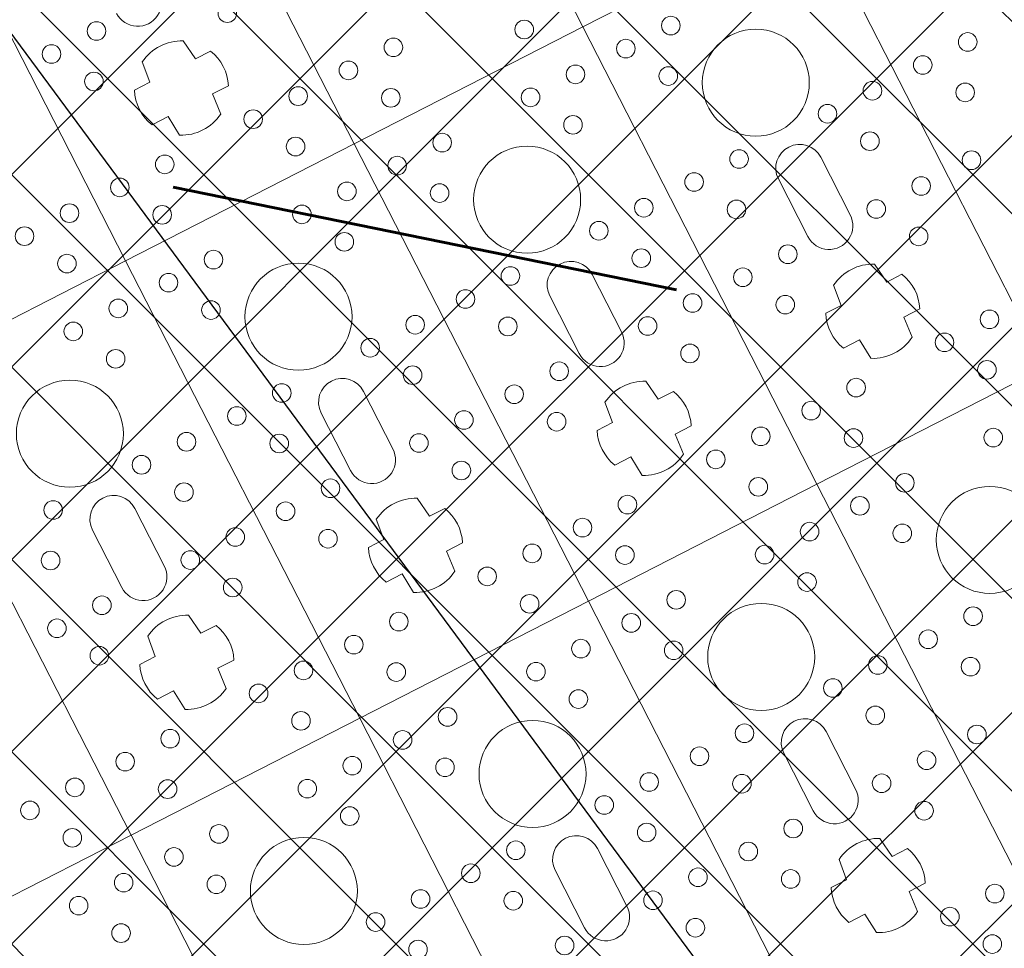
# Model space of a CAD drawing. Header units: metres. Extents: x 7472034 to 8439876, y 5890181 to 5961460.
# Tile 128 of 202: x 8439522.67 to 8439524.97, y 5890371.62 to 5890373.79. Entities that reach past the tile are written whole.
import ezdxf
from ezdxf import colors
from ezdxf.entities.mleader import LeaderData, LeaderLine
from ezdxf.math import Vec2, Vec3

# ---------------------------------------------------------------- set-up
doc = ezdxf.new("R2010")
doc.units = ezdxf.units.M
doc.header["$MEASUREMENT"] = 0
doc.linetypes.add('$0$L218_500', pattern=[1, 0.5, -0.5])
doc.linetypes.add('ACAD_ISO03W100', pattern=[30, 12, -18])
doc.layers.get('0').update_dxf_attribs({"linetype": 'CONTINUOUS', "lineweight": 5})
doc.layers.get('Defpoints').update_dxf_attribs({"linetype": 'CONTINUOUS'})
for name, color, linetype, lineweight in [('### Krawężnik', 6, 'CONTINUOUS', 35), ('__GRANICA', 5, 'ACAD_ISO03W100', 80), ('_IS_kd_krata', 114, 'CONTINUOUS', 30), ('KOLOR-OBIEKT', 21, 'CONTINUOUS', 13), ('ZAG-obrys 018 wymiary', 7, 'CONTINUOUS', 18), ('ZAG-OPIS_020', 7, 'CONTINUOUS', 25)]:
    doc.layers.add(name, color=color, linetype=linetype, lineweight=lineweight)
doc.layers.add('100_rzut_wym_wew', color=7, linetype='CONTINUOUS')
doc.layers.add('_IS.BLOK.KD.doziemne', color=7, linetype='CONTINUOUS')
doc.styles.add('DIM', font='simplex.shx', dxfattribs={"width": 0.8})
doc.styles.add('RS', font='Romans.shx', dxfattribs={"width": 0.7})
doc.dimstyles.new('DIM-WEW_500', dxfattribs={"dimscale": 5, "dimtxt": 18, "dimasz": 10, "dimexe": 4, "dimexo": 8, "dimgap": 5, "dimtad": 1, "dimlfac": 0.01, "dimzin": 9, "dimdsep": 46, "dimtxsty": 'DIM', "dimblk": 'ARCHTICK', "dimcen": 5, "dimclrt": 112, "dimadec": 4, "dimazin": 2, "dimtfac": 4, "dimtmove": 0, "dimatfit": 3, "dimldrblk": 'ARCHTICK', "dimfxl": 0, "dimtolj": 1, "dimlwd": 13, "dimarcsym": 0})
pattern_1 = [(45, (967499.2092647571, -71042.97165620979), (-0.2245064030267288, 0.2245064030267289), []), (135, (967499.2092647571, -71042.97165620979), (-0.2245064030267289, -0.2245064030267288), [])]

# ---------------------------------------------------------------- blocks, each defined once
blk = doc.blocks.new('_Oblique')
at = {"color": 0, "linetype": 'ByBlock', "lineweight": -2}
blk.add_line((-0.5, -0.5), (0.5, 0.5), dxfattribs=at)
blk = doc.blocks.new('*D57')
at = {"layer": 'Defpoints', "color": 0, "linetype": 'Continuous'}
for p in [(8439539.50265294, 5890379.021735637, 7.079631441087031e-07), (8439518.672365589, 5890368.360632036), (8439519.01227277, 5890367.69650152)]:
    blk.add_point(p, dxfattribs=at)
at = {"layer": 'ZAG-obrys 018 wymiary', "color": 0, "linetype": 'Continuous', "lineweight": 13}
blk.add_line((8439539.84256012, 5890378.357605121), (8439519.01227277, 5890367.69650152), dxfattribs=at)
at = {"layer": 'ZAG-obrys 018 wymiary', "color": 0, "linetype": 'Continuous', "lineweight": -2}
for p, q in [((8439539.84256012, 5890378.357605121), (8439540.024801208, 5890378.001531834)), ((8439519.01227277, 5890367.69650152), (8439519.194513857, 5890367.340428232))]:
    blk.add_line(p, q, dxfattribs=at)
at = {"layer": 'ZAG-obrys 018 wymiary', "color": 0, "linetype": 'Continuous', "lineweight": 13, "xscale": 0.3, "yscale": 0.3, "zscale": 0.3}
for p, rotation in [((8439539.84256012, 5890378.357605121), 27.10372084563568), ((8439519.01227277, 5890367.69650152), 207.1037208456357)]:
    blk.add_blockref('_Oblique', p, dxfattribs=dict(at, rotation=rotation))
at = {"layer": 'ZAG-obrys 018 wymiary', "color": 112, "linetype": 'Continuous', "lineweight": 25, "insert": (8439529.154054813, 5890373.561163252), "char_height": 0.8, "attachment_point": 5, "rotation": 27.103720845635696, "style": 'RS'}
blk.add_mtext('\\A1;23.4', dxfattribs=at)
blk = doc.blocks.new('_ArchTick')
at = {"layer": '100_rzut_wym_wew', "color": 0, "linetype": 'Continuous', "const_width": 0.15}
blk.add_lwpolyline([(-0.5, -0.5), (0.5, 0.5)], dxfattribs=at)
blk = doc.blocks.new('A$C57F34CC8')
at = {"layer": '__GRANICA', "color": 246, "lineweight": 60, "ltscale": 0.1}
blk.add_lwpolyline([(104.5474768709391, 61.49084398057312), (124.7534257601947, 8.664832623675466), (116.2782638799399, -2.598389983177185e-07), (87.50180485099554, 5.853071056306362), (75.53745610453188, 9.185393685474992), (65.1202681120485, 10.79332474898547), (52.65768154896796, 12.23814885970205), (35.11359243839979, 14.25579591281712), (31.17050394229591, 14.72508112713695), (-8.847564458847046e-07, 23.87893649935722)], dxfattribs=at)
blk = doc.blocks.new('A$C1D2679FE')
at = {"layer": 'KOLOR-OBIEKT', "lineweight": 9, "ltscale": 200}
h = blk.add_hatch(dxfattribs=at)
h.set_pattern_fill('ANSI37', color=253, scale=0.1, angle=16)
h.set_pattern_definition([(61, (-7471780.020262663, -5961378.212846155), (-0.2776917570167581, 0.153927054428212), []), (151, (-7471780.020262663, -5961378.212846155), (-0.153927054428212, -0.2776917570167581), [])])
edge = h.paths.add_edge_path()
edge.add_line((196.975401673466, 33.54016214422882), (192.3495923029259, 34.13512154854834))
edge.add_line((192.3495923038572, 34.13512154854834), (187.7176397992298, 34.7308710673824))
edge.add_line((187.7176398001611, 34.7308710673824), (178.5077782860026, 36.15998750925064))
edge.add_line((178.5077782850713, 36.15998750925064), (176.6601969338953, 36.5026140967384))
edge.add_arc((181.3685569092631, 38.18527459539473), 5.000000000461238, 199.6657310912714, 261.1796204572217)
edge.add_line((180.6018702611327, 33.24440507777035), (187.358021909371, 32.19603671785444))
edge.add_line((187.3580219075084, 32.19603671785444), (192.0230219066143, 31.59603671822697))
edge.add_line((192.0230219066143, 31.59603671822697), (196.6880219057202, 30.9960367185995))
edge.add_line((196.6880219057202, 30.9960367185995), (201.9780219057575, 30.48103671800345))
edge.add_line((201.9780219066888, 30.48103671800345), (207.2680219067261, 29.96603671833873))
edge.add_line((207.2680219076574, 29.96603671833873), (216.468021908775, 29.35603671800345))
edge.add_line((216.4680219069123, 29.35603671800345), (221.8830219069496, 29.11103671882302))
edge.add_line((221.8830219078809, 29.11103671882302), (227.2980219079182, 28.86603671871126))
edge.add_line((227.2980219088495, 28.86603671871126), (233.718021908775, 28.60103671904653))
edge.add_line((233.7180219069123, 28.60103671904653), (240.1380219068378, 28.33603671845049))
edge.add_line((240.1380219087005, 28.33603671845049), (245.3280219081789, 28.076036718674))
edge.add_line((245.3280219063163, 28.076036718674), (246.1380219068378, 28.00603671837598))
edge.add_line((246.1380219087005, 28.00603671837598), (248.4280219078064, 27.98603671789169))
edge.add_line((248.4280219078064, 27.98603671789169), (251.4080219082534, 28.33603671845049))
edge.add_line((251.4080219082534, 28.33603671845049), (255.3380219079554, 29.13603671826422))
edge.add_line((255.3380219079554, 29.13603671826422), (258.1480219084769, 30.35603671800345))
edge.add_line((258.1480219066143, 30.35603671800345), (260.6280219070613, 32.076036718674))
edge.add_line((260.6280219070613, 32.076036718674), (262.7080219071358, 34.29603671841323))
edge.add_line((262.7080219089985, 34.29603671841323), (264.3880219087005, 36.826036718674))
edge.add_line((264.3880219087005, 36.826036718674), (265.608021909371, 39.59603671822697))
edge.add_line((265.6080219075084, 39.59603671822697), (266.4080219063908, 42.53603671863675))
edge.add_line((266.4080219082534, 42.53603671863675), (266.6380219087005, 45.60603671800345))
edge.add_line((266.6380219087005, 45.60603671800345), (266.3380219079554, 48.59603671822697))
edge.add_line((266.3380219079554, 48.59603671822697), (265.628021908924, 51.53603671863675))
edge.add_line((265.6280219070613, 51.53603671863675), (264.5280219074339, 54.28603671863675))
edge.add_line((264.5280219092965, 54.28603671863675), (263.3880219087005, 57.11603671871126))
edge.add_line((263.3880219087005, 57.11603671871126), (262.5430219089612, 59.47103671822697))
edge.add_line((262.5430219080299, 59.47103671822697), (261.6980219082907, 61.826036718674))
edge.add_line((261.6980219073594, 61.826036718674), (260.5980219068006, 65.15103671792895))
edge.add_line((260.5980219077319, 65.15103671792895), (259.4980219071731, 68.47603671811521))
edge.add_line((259.4980219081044, 68.47603671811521), (257.3916487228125, 67.77919145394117))
edge.add_line((257.3916487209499, 67.77919145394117), (258.1675714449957, 64.34697791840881))
edge.add_line((258.167571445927, 64.34697791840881), (259.2776264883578, 60.99158426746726))
edge.add_line((259.2776264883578, 60.99158426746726), (260.1334384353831, 58.60645156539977))
edge.add_line((260.1334384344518, 58.60645156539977), (260.9950570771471, 56.20513570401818))
edge.add_line((260.9950570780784, 56.20513570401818), (262.1522789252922, 53.33238322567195))
edge.add_line((262.1522789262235, 53.33238322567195), (263.1827648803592, 50.75616833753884))
edge.add_line((263.1827648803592, 50.75616833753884), (263.8083402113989, 48.16575780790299))
edge.add_line((263.8083402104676, 48.16575780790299), (264.0684198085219, 45.57363114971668))
edge.add_line((264.0684198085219, 45.57363114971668), (263.8734869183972, 42.97170083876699))
edge.add_line((263.8734869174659, 42.97170083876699), (263.1880731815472, 40.45280535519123))
edge.add_line((263.1880731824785, 40.45280535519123), (262.1337886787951, 38.05906103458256))
edge.add_line((262.1337886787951, 38.05906103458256), (260.6936748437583, 35.89031817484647))
edge.add_line((260.6936748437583, 35.89031817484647), (258.9457271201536, 34.02472012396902))
edge.add_line((258.9457271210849, 34.02472012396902), (256.8967191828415, 32.60363397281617))
edge.add_line((256.8967191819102, 32.60363397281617), (254.5645412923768, 31.59108698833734))
edge.add_line((254.5645412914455, 31.59108698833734), (251.0026761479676, 30.86602538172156))
edge.add_line((251.0026761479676, 30.86602538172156), (248.2893446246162, 30.54734550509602))
edge.add_line((248.2893446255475, 30.54734550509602), (246.2595893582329, 30.56507262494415))
edge.add_line((246.2595893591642, 30.56507262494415), (245.5023283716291, 30.63051493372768))
edge.add_line((245.5023283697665, 30.63051493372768), (240.2548571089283, 30.89339403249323))
edge.add_line((240.2548571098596, 30.89339403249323), (233.8236017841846, 31.1588586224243))
edge.add_line((233.8236017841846, 31.1588586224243), (227.4086662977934, 31.42364957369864))
edge.add_line((227.4086662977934, 31.42364957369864), (221.9987299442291, 31.66842047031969))
edge.add_line((221.9987299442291, 31.66842047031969), (217.4544723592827, 31.90290945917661))
edge.add_line((217.4544723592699, 31.90290945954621), (217.0910134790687, 31.92589690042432))
edge.add_line((217.0910134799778, 31.92589689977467), (214.8768218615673, 32.06593639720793))
edge.add_line((214.876821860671, 32.06593639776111), (207.0033997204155, 32.56390146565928))
edge.add_line((207.0033997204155, 32.56390146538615), (202.2260741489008, 33.02899081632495))
edge.add_line((202.2260741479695, 33.02899081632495), (196.975401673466, 33.54016214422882))
blk = doc.blocks.new('*U25')
at = {"lineweight": 5}
for p, q in [((2400, 7799.400023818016), (2400, 7199.399999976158)), ((3600.000047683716, 7799.400023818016), (2400, 7799.400023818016)), ((2400, 7799.399999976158), (3600.000047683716, 7799.399999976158)), ((2400.000047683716, 7199.399999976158), (2400.000047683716, 7799.400023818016)), ((3600, 7799.400023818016), (3600, 7199.399999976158)), ((3600.000047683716, 7199.399999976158), (3600.000047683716, 7799.400023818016)), ((3254.200035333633, 7599.411807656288), (3254.200035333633, 7559.277798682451)), ((3345.251703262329, 7557.341433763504), (3345.251703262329, 7599.661098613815)), ((3075.600023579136, 7554.900012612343), (2924.400023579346, 7554.900011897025)), ((3254.200035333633, 7559.277798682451), (3203.997000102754, 7553.097492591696)), ((3395.871898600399, 7553.33129808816), (3345.251703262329, 7557.341433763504)), ((2924.400023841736, 7443.900011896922), (3075.600023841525, 7443.900011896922)), ((3203.997000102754, 7445.702531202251), (3254.200035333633, 7439.522225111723)), ((3254.200035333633, 7439.522225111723), (3254.200035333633, 7399.388216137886)), ((3345.251703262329, 7441.45859003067), (3395.871898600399, 7445.468725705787)), ((3345.251703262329, 7399.138925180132), (3345.251703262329, 7441.45859003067)), ((2400.000047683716, 7199.400023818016), (1200, 7199.400023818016)), ((1200, 7199.399999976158), (2400.000047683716, 7199.399999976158)), ((2400, 7199.400023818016), (2400, 6599.399999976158)), ((3600.000047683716, 7199.400023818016), (2400, 7199.400023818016)), ((2400, 7199.399999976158), (3600.000047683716, 7199.399999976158)), ((2400.000047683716, 6599.399999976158), (2400.000047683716, 7199.400023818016)), ((3600, 7199.400023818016), (3600, 6599.399999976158)), ((4800.000047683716, 7199.400023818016), (3600, 7199.400023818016)), ((3600, 7199.399999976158), (4800.000047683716, 7199.399999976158)), ((3600.000047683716, 6599.399999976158), (3600.000047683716, 7199.400023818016)), ((3254.200035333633, 6999.411807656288), (3254.200035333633, 6959.277798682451)), ((3345.251703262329, 6957.341433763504), (3345.251703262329, 6999.661098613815)), ((4454.200035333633, 6999.411807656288), (4454.200035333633, 6959.277798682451)), ((4545.251703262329, 6957.341433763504), (4545.251703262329, 6999.661098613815)), ((3075.600023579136, 6954.900012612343), (2924.400023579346, 6954.900011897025)), ((3254.200035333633, 6959.277798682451), (3203.997000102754, 6953.097492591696)), ((3395.871898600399, 6953.33129808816), (3345.251703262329, 6957.341433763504)), ((4275.600023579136, 6954.900012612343), (4124.400023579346, 6954.900011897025)), ((4454.200035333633, 6959.277798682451), (4403.997000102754, 6953.097492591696)), ((4595.871898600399, 6953.33129808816), (4545.251703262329, 6957.341433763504)), ((2924.400023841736, 6843.900011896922), (3075.600023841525, 6843.900011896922)), ((3203.997000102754, 6845.702531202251), (3254.200035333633, 6839.522225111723)), ((3254.200035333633, 6839.522225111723), (3254.200035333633, 6799.388216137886)), ((3345.251703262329, 6841.45859003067), (3395.871898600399, 6845.468725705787)), ((3345.251703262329, 6799.138925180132), (3345.251703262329, 6841.45859003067)), ((4124.400023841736, 6843.900011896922), (4275.600023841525, 6843.900011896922)), ((4403.997000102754, 6845.702531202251), (4454.200035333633, 6839.522225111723)), ((4454.200035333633, 6839.522225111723), (4454.200035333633, 6799.388216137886)), ((4545.251703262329, 6841.45859003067), (4595.871898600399, 6845.468725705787)), ((4545.251703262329, 6799.138925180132), (4545.251703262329, 6841.45859003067)), ((2400.000047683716, 6599.400023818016), (1200, 6599.400023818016)), ((1200, 6599.399999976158), (2400.000047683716, 6599.399999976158)), ((2400, 6599.400023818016), (2400, 5999.399999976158)), ((3600.000047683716, 6599.400023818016), (2400, 6599.400023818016)), ((2400, 6599.399999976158), (3600.000047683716, 6599.399999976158)), ((2400.000047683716, 5999.399999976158), (2400.000047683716, 6599.400023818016)), ((3600, 6599.400023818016), (3600, 5999.399999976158)), ((4800.000047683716, 6599.400023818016), (3600, 6599.400023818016)), ((3600, 6599.399999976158), (4800.000047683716, 6599.399999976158)), ((3600.000047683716, 5999.399999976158), (3600.000047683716, 6599.400023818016)), ((2054.200035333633, 6399.411807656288), (2054.200035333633, 6359.277798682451)), ((2145.251703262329, 6357.341433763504), (2145.251703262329, 6399.661098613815)), ((3254.200035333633, 6399.411807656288), (3254.200035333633, 6359.277798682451)), ((3345.251703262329, 6357.341433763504), (3345.251703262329, 6399.661098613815)), ((2054.200035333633, 6359.277798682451), (2003.997000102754, 6353.097492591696)), ((2195.871898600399, 6353.33129808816), (2145.251703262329, 6357.341433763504)), ((3075.600023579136, 6354.900012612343), (2924.400023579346, 6354.900011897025)), ((3254.200035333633, 6359.277798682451), (3203.997000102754, 6353.097492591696)), ((3395.871898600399, 6353.33129808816), (3345.251703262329, 6357.341433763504)), ((4275.600023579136, 6354.900012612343), (4124.400023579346, 6354.900011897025)), ((2003.997000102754, 6245.702531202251), (2054.200035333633, 6239.522225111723)), ((2054.200035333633, 6239.522225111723), (2054.200035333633, 6199.388216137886)), ((2145.251703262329, 6241.45859003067), (2195.871898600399, 6245.468725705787)), ((2145.251703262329, 6199.138925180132), (2145.251703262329, 6241.45859003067)), ((2924.400023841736, 6243.900011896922), (3075.600023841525, 6243.900011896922)), ((3203.997000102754, 6245.702531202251), (3254.200035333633, 6239.522225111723)), ((3254.200035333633, 6239.522225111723), (3254.200035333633, 6199.388216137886)), ((3345.251703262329, 6241.45859003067), (3395.871898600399, 6245.468725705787)), ((3345.251703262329, 6199.138925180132), (3345.251703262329, 6241.45859003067)), ((4124.400023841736, 6243.900011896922), (4275.600023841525, 6243.900011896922)), ((2400.000047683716, 5999.400023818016), (1200, 5999.400023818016)), ((1200, 5999.399999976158), (2400.000047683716, 5999.399999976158)), ((2400, 5999.400023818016), (2400, 5399.399999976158)), ((3600.000047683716, 5999.400023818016), (2400, 5999.400023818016)), ((2400, 5999.399999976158), (3600.000047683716, 5999.399999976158)), ((2400.000047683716, 5399.399999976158), (2400.000047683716, 5999.400023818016)), ((3600, 5999.400023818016), (3600, 5399.399999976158)), ((4800.000047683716, 5999.400023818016), (3600, 5999.400023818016)), ((3600, 5999.399999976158), (4800.000047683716, 5999.399999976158)), ((3600.000047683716, 5399.399999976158), (3600.000047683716, 5999.400023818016)), ((3254.200035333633, 5799.411807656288), (3254.200035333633, 5759.277798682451)), ((3345.251703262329, 5757.341433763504), (3345.251703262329, 5799.661098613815)), ((3075.600023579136, 5754.900012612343), (2924.400023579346, 5754.900011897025)), ((3254.200035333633, 5759.277798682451), (3203.997000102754, 5753.097492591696)), ((3395.871898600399, 5753.33129808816), (3345.251703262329, 5757.341433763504)), ((2924.400023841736, 5643.900011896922), (3075.600023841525, 5643.900011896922)), ((3203.997000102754, 5645.702531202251), (3254.200035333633, 5639.522225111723)), ((3254.200035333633, 5639.522225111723), (3254.200035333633, 5599.388216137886)), ((3345.251703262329, 5641.45859003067), (3395.871898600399, 5645.468725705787)), ((3345.251703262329, 5599.138925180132), (3345.251703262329, 5641.45859003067)), ((3600.000047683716, 5399.400023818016), (2400, 5399.400023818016)), ((2400, 5399.399999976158), (3600.000047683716, 5399.399999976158)), ((3600, 5399.400023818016), (3600, 4799.399999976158)), ((4800.000047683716, 5399.400023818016), (3600, 5399.400023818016)), ((3600, 5399.399999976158), (4800.000047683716, 5399.399999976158)), ((3600.000047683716, 4799.399999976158), (3600.000047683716, 5399.400023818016))]:
    blk.add_line(p, q, dxfattribs=at)
for centre, radius in [((2840.936357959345, 7983.400011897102), 21.73927789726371), ((2943.127355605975, 7924.400011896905), 21.7392778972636), ((2840.936357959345, 7865.400011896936), 21.73927789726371), ((3090.936357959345, 7865.400011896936), 21.73927789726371), ((2840.936357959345, 7733.400011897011), 21.7392778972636), ((3090.936357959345, 7733.400011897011), 21.73927789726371), ((3440.936357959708, 7733.400011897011), 21.7392778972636), ((2943.127355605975, 7674.400011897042), 21.7392778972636), ((3193.127355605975, 7674.400011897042), 21.7392778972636), ((3543.127355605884, 7674.400011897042), 21.7392778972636), ((2840.936357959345, 7615.400011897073), 21.73927789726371), ((3090.936357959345, 7615.400011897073), 21.7392778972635), ((3440.936357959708, 7615.400011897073), 21.7392778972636), ((3690.936357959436, 7615.400011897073), 21.73927789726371), ((2700.000023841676, 7499.400011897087), 125), ((3900.000023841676, 7499.400011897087), 125), ((2490.936357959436, 7383.400011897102), 21.73927789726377), ((2840.936357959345, 7383.400011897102), 21.73927789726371), ((3090.936357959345, 7383.400011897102), 21.73927789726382), ((3440.936357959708, 7383.400011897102), 21.7392778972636), ((3690.936357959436, 7383.400011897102), 21.73927789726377), ((4040.936357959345, 7383.400011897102), 21.73927789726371), ((2593.127355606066, 7324.400011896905), 21.73927789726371), ((2943.127355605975, 7324.400011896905), 21.7392778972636), ((3193.127355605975, 7324.400011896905), 21.7392778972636), ((3543.127355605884, 7324.400011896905), 21.7392778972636), ((3793.127355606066, 7324.400011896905), 21.73927789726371), ((4143.127355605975, 7324.400011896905), 21.7392778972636), ((2490.936357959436, 7265.400011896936), 21.73927789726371), ((2840.936357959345, 7265.400011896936), 21.73927789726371), ((3090.936357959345, 7265.400011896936), 21.73927789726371), ((3440.936357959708, 7265.400011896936), 21.7392778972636), ((3690.936357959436, 7265.400011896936), 21.73927789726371), ((4040.936357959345, 7265.400011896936), 21.73927789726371), ((4290.936357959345, 7265.400011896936), 21.73927789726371), ((2490.936357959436, 7133.400011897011), 21.7392778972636), ((2840.936357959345, 7133.400011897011), 21.7392778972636), ((3090.936357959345, 7133.400011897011), 21.73927789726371), ((3440.936357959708, 7133.400011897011), 21.7392778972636), ((3690.936357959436, 7133.400011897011), 21.7392778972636), ((4040.936357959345, 7133.400011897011), 21.7392778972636), ((4290.936357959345, 7133.400011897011), 21.73927789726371), ((4640.936357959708, 7133.400011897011), 21.7392778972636), ((2343.127355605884, 7074.400011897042), 21.7392778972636), ((2593.127355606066, 7074.400011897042), 21.73927789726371), ((2943.127355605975, 7074.400011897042), 21.7392778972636), ((3193.127355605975, 7074.400011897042), 21.7392778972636), ((3543.127355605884, 7074.400011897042), 21.7392778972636), ((3793.127355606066, 7074.400011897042), 21.73927789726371), ((4143.127355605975, 7074.400011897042), 21.7392778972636), ((4393.127355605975, 7074.400011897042), 21.7392778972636), ((4743.127355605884, 7074.400011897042), 21.7392778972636), ((2490.936357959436, 7015.400011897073), 21.73927789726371), ((2700.000023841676, 6899.400011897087), 125), ((2840.936357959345, 7015.400011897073), 21.73927789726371), ((3090.936357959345, 7015.400011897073), 21.7392778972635), ((3440.936357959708, 7015.400011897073), 21.7392778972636), ((3690.936357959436, 7015.400011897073), 21.73927789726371), ((3900.000023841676, 6899.400011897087), 125), ((4040.936357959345, 7015.400011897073), 21.73927789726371), ((4290.936357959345, 7015.400011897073), 21.7392778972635), ((4640.936357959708, 7015.400011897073), 21.7392778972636), ((2240.936357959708, 6783.400011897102), 21.7392778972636), ((2490.936357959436, 6783.400011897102), 21.73927789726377), ((2840.936357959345, 6783.400011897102), 21.73927789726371), ((3090.936357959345, 6783.400011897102), 21.73927789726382), ((3440.936357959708, 6783.400011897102), 21.7392778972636), ((3690.936357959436, 6783.400011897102), 21.73927789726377), ((4040.936357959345, 6783.400011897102), 21.73927789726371), ((4290.936357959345, 6783.400011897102), 21.73927789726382), ((2343.127355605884, 6724.400011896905), 21.7392778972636), ((2593.127355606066, 6724.400011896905), 21.73927789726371), ((2943.127355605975, 6724.400011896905), 21.7392778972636), ((3193.127355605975, 6724.400011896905), 21.7392778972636), ((3543.127355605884, 6724.400011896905), 21.7392778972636), ((3793.127355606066, 6724.400011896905), 21.73927789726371), ((4143.127355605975, 6724.400011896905), 21.7392778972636), ((4393.127355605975, 6724.400011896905), 21.7392778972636), ((2240.936357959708, 6665.400011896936), 21.7392778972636), ((2490.936357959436, 6665.400011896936), 21.73927789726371), ((2840.936357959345, 6665.400011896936), 21.73927789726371), ((3090.936357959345, 6665.400011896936), 21.73927789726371), ((3440.936357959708, 6665.400011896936), 21.7392778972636), ((3690.936357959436, 6665.400011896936), 21.73927789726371), ((4040.936357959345, 6665.400011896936), 21.73927789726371), ((4290.936357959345, 6665.400011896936), 21.73927789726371), ((2240.936357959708, 6533.400011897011), 21.7392778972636), ((2490.936357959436, 6533.400011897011), 21.7392778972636), ((2840.936357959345, 6533.400011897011), 21.7392778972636), ((3090.936357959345, 6533.400011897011), 21.73927789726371), ((3440.936357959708, 6533.400011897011), 21.7392778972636), ((3690.936357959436, 6533.400011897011), 21.7392778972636), ((4040.936357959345, 6533.400011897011), 21.7392778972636), ((4290.936357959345, 6533.400011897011), 21.73927789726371), ((1993.127355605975, 6474.400011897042), 21.7392778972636), ((2343.127355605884, 6474.400011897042), 21.7392778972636), ((2593.127355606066, 6474.400011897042), 21.73927789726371), ((2943.127355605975, 6474.400011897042), 21.7392778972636), ((3193.127355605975, 6474.400011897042), 21.7392778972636), ((3543.127355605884, 6474.400011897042), 21.7392778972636), ((3793.127355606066, 6474.400011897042), 21.73927789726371), ((4143.127355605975, 6474.400011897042), 21.7392778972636), ((4393.127355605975, 6474.400011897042), 21.7392778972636), ((2240.936357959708, 6415.400011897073), 21.7392778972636), ((2490.936357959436, 6415.400011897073), 21.73927789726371), ((2700.000023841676, 6299.400011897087), 125), ((2840.936357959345, 6415.400011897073), 21.73927789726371), ((3090.936357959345, 6415.400011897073), 21.7392778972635), ((3440.936357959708, 6415.400011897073), 21.7392778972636), ((3690.936357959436, 6415.400011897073), 21.73927789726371), ((3900.000023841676, 6299.400011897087), 125), ((4040.936357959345, 6415.400011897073), 21.73927789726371), ((4290.936357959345, 6415.400011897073), 21.7392778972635), ((1890.936357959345, 6183.400011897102), 21.73927789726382), ((2240.936357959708, 6183.400011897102), 21.7392778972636), ((2490.936357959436, 6183.400011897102), 21.73927789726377), ((2840.936357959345, 6183.400011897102), 21.73927789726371), ((3090.936357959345, 6183.400011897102), 21.73927789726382), ((3440.936357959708, 6183.400011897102), 21.7392778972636), ((3690.936357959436, 6183.400011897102), 21.73927789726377), ((4040.936357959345, 6183.400011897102), 21.73927789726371), ((4290.936357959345, 6183.400011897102), 21.73927789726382), ((1993.127355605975, 6124.400011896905), 21.7392778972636), ((2343.127355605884, 6124.400011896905), 21.7392778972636), ((2593.127355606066, 6124.400011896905), 21.73927789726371), ((2943.127355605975, 6124.400011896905), 21.7392778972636), ((3193.127355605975, 6124.400011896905), 21.7392778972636), ((3543.127355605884, 6124.400011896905), 21.7392778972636), ((3793.127355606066, 6124.400011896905), 21.73927789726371), ((4143.127355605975, 6124.400011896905), 21.7392778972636), ((1890.936357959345, 6065.400011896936), 21.73927789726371), ((2240.936357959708, 6065.400011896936), 21.7392778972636), ((2490.936357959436, 6065.400011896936), 21.73927789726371), ((2840.936357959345, 6065.400011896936), 21.73927789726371), ((3090.936357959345, 6065.400011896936), 21.73927789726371), ((3440.936357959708, 6065.400011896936), 21.7392778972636), ((3690.936357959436, 6065.400011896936), 21.73927789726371), ((4040.936357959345, 6065.400011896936), 21.73927789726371), ((2240.936357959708, 5933.400011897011), 21.7392778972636), ((2490.936357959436, 5933.400011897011), 21.7392778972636), ((2840.936357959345, 5933.400011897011), 21.7392778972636), ((3090.936357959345, 5933.400011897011), 21.73927789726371), ((3440.936357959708, 5933.400011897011), 21.7392778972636), ((3690.936357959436, 5933.400011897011), 21.7392778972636), ((4040.936357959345, 5933.400011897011), 21.7392778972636), ((2343.127355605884, 5874.400011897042), 21.7392778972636), ((2593.127355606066, 5874.400011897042), 21.73927789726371), ((2943.127355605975, 5874.400011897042), 21.7392778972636), ((3193.127355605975, 5874.400011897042), 21.7392778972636), ((3543.127355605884, 5874.400011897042), 21.7392778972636), ((3793.127355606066, 5874.400011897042), 21.73927789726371), ((4143.127355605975, 5874.400011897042), 21.7392778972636), ((2240.936357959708, 5815.400011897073), 21.7392778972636), ((2490.936357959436, 5815.400011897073), 21.73927789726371), ((2700.000023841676, 5699.400011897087), 125), ((2840.936357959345, 5815.400011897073), 21.73927789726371), ((3090.936357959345, 5815.400011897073), 21.7392778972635), ((3440.936357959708, 5815.400011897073), 21.7392778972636), ((3690.936357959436, 5815.400011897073), 21.73927789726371), ((3900.000023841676, 5699.400011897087), 125), ((4040.936357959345, 5815.400011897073), 21.73927789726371), ((2840.936357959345, 5583.400011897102), 21.73927789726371), ((3090.936357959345, 5583.400011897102), 21.73927789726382), ((3440.936357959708, 5583.400011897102), 21.7392778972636), ((3690.936357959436, 5583.400011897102), 21.73927789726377), ((2943.127355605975, 5524.400011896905), 21.7392778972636), ((3193.127355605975, 5524.400011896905), 21.7392778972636), ((3543.127355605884, 5524.400011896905), 21.7392778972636), ((3793.127355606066, 5524.400011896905), 21.73927789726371), ((3090.936357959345, 5465.400011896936), 21.73927789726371), ((3440.936357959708, 5465.400011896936), 21.7392778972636), ((3690.936357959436, 5465.400011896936), 21.73927789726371), ((3440.936357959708, 5333.400011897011), 21.7392778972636), ((3690.936357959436, 5333.400011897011), 21.7392778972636), ((3543.127355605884, 5274.400011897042), 21.7392778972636), ((3793.127355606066, 5274.400011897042), 21.73927789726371), ((3440.936357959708, 5215.400011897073), 21.7392778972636), ((3690.936357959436, 5215.400011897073), 21.73927789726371)]:
    blk.add_circle(centre, radius, dxfattribs=at)
for centre, radius, start, end in [((3300.000023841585, 7499.400011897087), 110, 65.70851514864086, 114.6052205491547), ((2924.400023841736, 7499.400011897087), 55.50000000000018, 90.00000026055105, 270), ((3075.600023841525, 7499.400011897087), 55.50000000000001, 270, 90.00000026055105), ((3300.000023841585, 7499.400011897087), 109.9999999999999, 150.7803558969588, 209.2196441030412), ((3300.000023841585, 7499.400011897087), 110.0000000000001, 330.640722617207, 29.35927738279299), ((3300.000023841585, 7499.400011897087), 110, 245.3947794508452, 294.2914848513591), ((3300.000023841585, 6899.400011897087), 110, 65.70851514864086, 114.6052205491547), ((4500.000023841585, 6899.400011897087), 110, 65.70851514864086, 114.6052205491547), ((2924.400023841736, 6899.400011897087), 55.50000000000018, 90.00000026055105, 270), ((3075.600023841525, 6899.400011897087), 55.50000000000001, 270, 90.00000026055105), ((3300.000023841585, 6899.400011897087), 109.9999999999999, 150.7803558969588, 209.2196441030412), ((3300.000023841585, 6899.400011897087), 110.0000000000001, 330.640722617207, 29.35927738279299), ((4124.400023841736, 6899.400011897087), 55.50000000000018, 90.00000026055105, 270), ((4275.600023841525, 6899.400011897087), 55.50000000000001, 270, 90.00000026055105), ((4500.000023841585, 6899.400011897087), 109.9999999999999, 150.7803558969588, 209.2196441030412), ((4500.000023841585, 6899.400011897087), 110.0000000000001, 330.640722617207, 29.35927738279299), ((3300.000023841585, 6899.400011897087), 110, 245.3947794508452, 294.2914848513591), ((4500.000023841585, 6899.400011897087), 110, 245.3947794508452, 294.2914848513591), ((2100.000023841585, 6299.400011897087), 110, 65.70851514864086, 114.6052205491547), ((3300.000023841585, 6299.400011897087), 110, 65.70851514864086, 114.6052205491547), ((1875.600023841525, 6299.400011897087), 55.50000000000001, 270, 90.00000026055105), ((2100.000023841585, 6299.400011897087), 109.9999999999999, 150.7803558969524, 209.2196441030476), ((2100.000023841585, 6299.400011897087), 110.0000000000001, 330.640722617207, 29.35927738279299), ((2924.400023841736, 6299.400011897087), 55.50000000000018, 90.00000026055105, 270), ((3075.600023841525, 6299.400011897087), 55.50000000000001, 270, 90.00000026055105), ((3300.000023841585, 6299.400011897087), 109.9999999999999, 150.7803558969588, 209.2196441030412), ((3300.000023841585, 6299.400011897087), 110.0000000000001, 330.640722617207, 29.35927738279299), ((4124.400023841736, 6299.400011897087), 55.50000000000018, 90.00000026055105, 270), ((4275.600023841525, 6299.400011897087), 55.50000000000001, 270, 90.00000026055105), ((2100.000023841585, 6299.400011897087), 110, 245.3947794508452, 294.2914848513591), ((3300.000023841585, 6299.400011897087), 110, 245.3947794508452, 294.2914848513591), ((3300.000023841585, 5699.400011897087), 110, 65.70851514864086, 114.6052205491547), ((2924.400023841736, 5699.400011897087), 55.50000000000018, 90.00000026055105, 270), ((3075.600023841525, 5699.400011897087), 55.50000000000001, 270, 90.00000026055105), ((3300.000023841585, 5699.400011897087), 109.9999999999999, 150.7803558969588, 209.2196441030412), ((3300.000023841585, 5699.400011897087), 110.0000000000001, 330.640722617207, 29.35927738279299), ((3300.000023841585, 5699.400011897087), 110, 245.3947794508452, 294.2914848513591)]:
    blk.add_arc(centre, radius, start, end, dxfattribs=at)
blk = doc.blocks.new('JPII.KD_aktualizacja rzędnych_20.12.2024')
at = {"layer": '_IS_kd_krata', "color": 124, "xscale": 0.001, "yscale": 0.001, "zscale": 0.001, "rotation": 297.1037209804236}
blk.add_blockref('*U25', (8438656.864760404, 5890668.440994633, 7.079631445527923e-07), dxfattribs=at)

msp = doc.modelspace()

# ---------------------------------------------------------------- hatches: boundary and pattern name
at = {"layer": 'KOLOR-OBIEKT', "lineweight": 9}
h = msp.add_hatch(dxfattribs=at)
h.set_pattern_fill('ANSI37', color=73, scale=0.1)
h.set_pattern_definition(pattern_1)
edge = h.paths.add_edge_path()
edge.add_arc((8439443.60123986, 5890379.17988472), 6.652831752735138, 296.7043321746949, 335.0331150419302)
edge.add_arc((8439476.194075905, 5890367.917634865), 27.87464989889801, 155.1393615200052, 162.3446315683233, ccw=False)
edge.add_arc((8439457.399943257, 5890376.211109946), 7.345078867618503, 127.98309878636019, 152.2023641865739, ccw=False)
edge.add_arc((8439457.741930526, 5890376.488713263), 7.349948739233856, 107.1989600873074, 131.4182254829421, ccw=False)
edge.add_line((8439455.568618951, 5890383.509999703), (8439473.898437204, 5890392.710084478))
edge.add_arc((8439481.742870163, 5890376.384611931), 18.11232128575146, 99.26977735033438, 115.6644084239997, ccw=False)
edge.add_line((8439478.825278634, 5890394.260401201), (8439481.377171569, 5890394.321440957))
edge.add_arc((8439482.909595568, 5890377.390082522), 17.00056533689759, 88.22393661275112, 95.17163768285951, ccw=False)
edge.add_arc((8439482.561499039, 5890405.235869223), 10.88860248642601, 274.6092070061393, 298.9976789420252)
edge.add_arc((8443006.923870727, 5883371.657126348), 7856.29059094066, 116.59181359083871, 116.61107962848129, ccw=False)
edge.add_arc((8439465.895823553, 5890431.340313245), 42.15757971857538, 305.2087751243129, 306.7865132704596)
edge.add_arc((8439488.80074795, 5890400.283338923), 3.577668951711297, 310.8590814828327, 340.7280968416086)
edge.add_line((8439492.177934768, 5890399.102523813), (8439493.275267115, 5890403.980640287))
edge.add_line((8439493.275267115, 5890403.980640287), (8439502.266345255, 5890408.28072203))
edge.add_line((8439502.266345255, 5890408.28072203), (8439504.844191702, 5890407.694009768))
edge.add_line((8439504.844191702, 5890407.694009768), (8439506.125281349, 5890405.329609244))
edge.add_arc((8439507.019670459, 5890405.776898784), 0.9999999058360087, 206.5699188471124, 283.6833393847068)
edge.add_line((8439507.256226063, 5890404.805280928), (8439511.624560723, 5890406.970734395))
edge.add_line((8439511.624560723, 5890406.970734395), (8439511.39896348, 5890407.420225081))
edge.add_line((8439511.39896348, 5890407.420225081), (8439510.561982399, 5890407.017405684))
edge.add_line((8439510.561982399, 5890407.017405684), (8439509.330427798, 5890409.481424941))
edge.add_line((8439509.330427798, 5890409.481424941), (8439512.635426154, 5890411.138401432))
edge.add_line((8439512.635426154, 5890411.138401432), (8439512.638568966, 5890411.136467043))
edge.add_line((8439512.638568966, 5890411.136467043), (8439515.998443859, 5890412.829496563))
edge.add_line((8439515.998443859, 5890412.829496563), (8439517.239018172, 5890410.325621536))
edge.add_line((8439517.239018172, 5890410.325621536), (8439513.919446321, 5890408.633274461))
edge.add_line((8439513.919446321, 5890408.633274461), (8439514.091312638, 5890408.235941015))
edge.add_line((8439514.091312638, 5890408.235941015), (8439518.839102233, 5890410.604261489))
edge.add_line((8439518.839102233, 5890410.604261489), (8439518.585943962, 5890412.843737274))
edge.add_line((8439518.585943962, 5890412.843737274), (8439518.274555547, 5890413.628049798))
edge.add_line((8439518.274555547, 5890413.628049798), (8439517.839658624, 5890414.494365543))
edge.add_line((8439517.839658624, 5890414.494365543), (8439524.310164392, 5890417.742607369))
edge.add_line((8439524.310164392, 5890417.742607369), (8439525.122207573, 5890416.124990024))
edge.add_line((8439525.122207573, 5890416.124990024), (8439526.840645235, 5890414.670893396))
edge.add_line((8439526.840645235, 5890414.670893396), (8439527.244697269, 5890414.489695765))
edge.add_arc((8439552.769967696, 5890317.570311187), 100.2242811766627, 102.79246926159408, 104.75471345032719, ccw=False)
edge.add_arc((8439529.321881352, 5890420.105147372), 4.960037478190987, 284.6730648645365, 320.3902958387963)
edge.add_arc((8435016.013859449, 5889290.11735932), 4655.555010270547, 14.00691021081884, 14.04831962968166)
edge.add_line((8439532.327549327, 5890420.207226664), (8439525.877549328, 5890423.127226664))
edge.add_line((8439525.877549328, 5890423.127226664), (8439431.028022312, 5890376.803268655))
edge.add_line((8439431.028022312, 5890376.803268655), (8439435.479127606, 5890375.417226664))
edge.add_line((8439435.479127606, 5890375.417226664), (8439446.590932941, 5890373.236661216))
edge = h.paths.add_edge_path()
edge.add_arc((8439530.228804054, 5890405.916425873), 3.001836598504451, 99.44813666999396, 208.2631515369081)
edge.add_line((8439527.5848402, 5890404.494990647), (8439533.209264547, 5890393.206690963))
edge.add_line((8439533.209264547, 5890393.206690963), (8439519.17443581, 5890386.185049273))
edge.add_line((8439519.17443581, 5890386.185049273), (8439523.57812012, 5890377.411604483))
edge.add_line((8439523.57812012, 5890377.411604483), (8439517.455507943, 5890374.324033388))
edge.add_line((8439517.455507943, 5890374.324033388), (8439517.445860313, 5890374.319191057))
edge.add_line((8439517.445860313, 5890374.319191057), (8439517.33905848, 5890374.265585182))
edge.add_line((8439517.33905848, 5890374.265585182), (8439516.815779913, 5890375.308140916))
edge.add_line((8439516.815779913, 5890375.308140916), (8439511.370501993, 5890372.574998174))
edge.add_line((8439511.370501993, 5890372.574998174), (8439511.888417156, 5890371.529804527))
edge.add_line((8439511.888417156, 5890371.529804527), (8439506.425671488, 5890368.787948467))
edge.add_line((8439506.425671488, 5890368.787948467), (8439505.890341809, 5890369.841556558))
edge.add_line((8439505.890341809, 5890369.841556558), (8439505.8884594, 5890369.869391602))
edge.add_line((8439505.8884594, 5890369.869391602), (8439500.283276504, 5890366.97762632))
edge.add_line((8439500.283276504, 5890366.97762632), (8439519.478066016, 5890366.160130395))
edge.add_line((8439519.478066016, 5890366.160130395), (8439542.767549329, 5890378.417226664))
edge.add_line((8439542.767549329, 5890378.417226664), (8439538.675788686, 5890394.802262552))
edge.add_line((8439538.675788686, 5890394.802262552), (8439537.066416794, 5890401.238139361))
edge.add_line((8439537.066416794, 5890401.238139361), (8439535.557306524, 5890407.69906358))
edge.add_arc((8439531.145391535, 5890400.872499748), 8.128158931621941, 57.12596579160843, 99.98506404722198)
edge = h.paths.add_edge_path()
edge.add_line((8439470.194509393, 5890384.137651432), (8439461.355169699, 5890379.697090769))
edge.add_line((8439461.355169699, 5890379.697090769), (8439460.080861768, 5890379.068371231))
edge.add_line((8439460.080861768, 5890379.068371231), (8439457.869254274, 5890377.642639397))
edge.add_arc((8439460.609507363, 5890373.444653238), 5.013190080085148, 123.1346622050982, 204.022759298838)
edge.add_line((8439456.030540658, 5890371.403786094), (8439459.447549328, 5890370.707226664))
edge.add_line((8439459.447549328, 5890370.707226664), (8439480.497107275, 5890367.736747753))
edge.add_line((8439480.497107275, 5890367.736747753), (8439497.963342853, 5890367.082590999))
edge.add_line((8439497.963342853, 5890367.082590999), (8439496.62020549, 5890369.722641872))
edge.add_line((8439496.62020549, 5890369.722641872), (8439494.91788047, 5890373.087302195))
edge.add_arc((8439489.468037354, 5890366.363615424), 8.654984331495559, 50.97371617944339, 58.22889977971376)
edge.add_line((8439494.025120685, 5890373.721722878), (8439490.036071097, 5890376.575637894))
edge.add_line((8439490.036071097, 5890376.575637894), (8439489.954459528, 5890375.592465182))
edge.add_line((8439489.954459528, 5890375.592465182), (8439490.917133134, 5890375.538648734))
edge.add_line((8439490.917133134, 5890375.538648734), (8439490.678913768, 5890371.956837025))
edge.add_line((8439490.678913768, 5890371.956837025), (8439482.55041443, 5890372.440399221))
edge.add_line((8439482.55041443, 5890372.440399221), (8439482.851718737, 5890376.020734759))
edge.add_line((8439482.851718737, 5890376.020734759), (8439487.354100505, 5890375.749064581))
edge.add_line((8439487.354100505, 5890375.749064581), (8439487.521080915, 5890378.34061919))
edge.add_line((8439487.521080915, 5890378.34061919), (8439481.803471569, 5890382.401025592))
edge.add_arc((8439487.942466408, 5890392.088814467), 11.46911116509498, 231.6002274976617, 237.6382272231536, ccw=False)
edge.add_line((8439480.818489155, 5890383.100518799), (8439480.351152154, 5890383.41057529))
edge.add_line((8439480.351152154, 5890383.41057529), (8439479.210044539, 5890382.939428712))
edge.add_line((8439479.210044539, 5890382.939428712), (8439480.412913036, 5890383.399613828))
edge.add_arc((8439474.682487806, 5890375.167564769), 10.03017472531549, 55.15777404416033, 116.5800473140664)
h.paths.add_polyline_path([(8439461.898919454, 5890370.792156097), (8439462.257176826, 5890373.552492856)], flags=16)
h = msp.add_hatch(dxfattribs=at)
h.set_pattern_fill('ANSI37', color=253, scale=0.1)
h.set_pattern_definition(pattern_1)
edge = h.paths.add_edge_path()
edge.add_arc((8439529.163071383, 5890420.279666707), 5.193757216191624, 276.50229096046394, 320.0240354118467, ccw=False)
edge.add_line((8439529.751227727, 5890415.119319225), (8439525.812744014, 5890414.153171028))
edge.add_line((8439525.812744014, 5890414.153171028), (8439519.208160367, 5890410.804184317))
edge.add_line((8439519.208160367, 5890410.804184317), (8439517.988028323, 5890410.126512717))
edge.add_line((8439517.988028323, 5890410.126512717), (8439514.091312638, 5890408.235941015))
edge.add_line((8439514.091312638, 5890408.235941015), (8439511.613697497, 5890406.992378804))
edge.add_line((8439511.613697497, 5890406.992378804), (8439509.258949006, 5890405.810485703))
edge.add_line((8439509.258949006, 5890405.810485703), (8439507.371756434, 5890404.83508177))
edge.add_arc((8439506.940777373, 5890405.737469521), 1.000023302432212, 206.5712342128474, 295.5290722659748, ccw=False)
edge.add_line((8439506.046377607, 5890405.290148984), (8439504.844186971, 5890407.693988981))
edge.add_line((8439504.844186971, 5890407.693988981), (8439502.261629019, 5890408.281795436))
edge.add_line((8439502.261629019, 5890408.281795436), (8439499.350132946, 5890407.011538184))
edge.add_line((8439499.350132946, 5890407.011538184), (8439493.30510976, 5890403.995621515))
edge.add_line((8439493.30510976, 5890403.995621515), (8439492.177918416, 5890399.102451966))
edge.add_arc((8439488.801253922, 5890400.282879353), 3.577047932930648, 293.05521913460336, 340.73119789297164, ccw=False)
edge.add_line((8439490.202090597, 5890396.991537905), (8439487.801423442, 5890395.78932472))
edge.add_arc((8439482.51122255, 5890404.317896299), 10.03607286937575, 278.1216072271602, 301.8109775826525, ccw=False)
edge.add_line((8439483.9290645, 5890394.382480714), (8439478.825278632, 5890394.260401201))
edge.add_arc((8439481.742870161, 5890376.384611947), 18.11232126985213, 99.26977735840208, 115.6644084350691)
edge.add_line((8439473.898437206, 5890392.710084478), (8439455.537130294, 5890383.494194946))
edge.add_arc((8439458.368862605, 5890375.380272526), 8.593860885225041, 109.2388197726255, 150.5606865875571)
edge.add_line((8439450.884668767, 5890379.604167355), (8439456.921008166, 5890377.849276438))
edge.add_line((8439456.921008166, 5890377.849276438), (8439458.055979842, 5890377.519316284))
edge.add_arc((8439462.056345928, 5890374.376166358), 5.087466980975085, 112.4172144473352, 141.842727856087, ccw=False)
edge.add_line((8439460.116249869, 5890379.079181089), (8439470.201913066, 5890384.141371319))
edge.add_arc((8439474.670732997, 5890375.058466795), 10.12272227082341, 52.60385305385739, 116.19734301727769, ccw=False)
edge.add_line((8439480.818489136, 5890383.100518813), (8439494.035062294, 5890373.735722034))
edge.add_arc((8439499.404929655, 5890380.165137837), 8.376924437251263, 230.1312663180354, 239.1071883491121)
edge.add_arc((8439492.046879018, 5890368.073539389), 5.778072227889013, 28.405105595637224, 58.05675779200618, ccw=False)
edge.add_line((8439497.129307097, 5890370.822183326), (8439498.920012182, 5890367.249241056))
edge.add_line((8439498.920012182, 5890367.249241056), (8439502.137476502, 5890368.864147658))
edge.add_line((8439502.137476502, 5890368.864147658), (8439500.881438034, 5890371.366619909))
edge.add_arc((8439501.41146424, 5890371.651481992), 0.6017260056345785, 32.69127385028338, 208.2557647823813, ccw=False)
edge.add_line((8439501.917872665, 5890371.97648152), (8439503.213570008, 5890369.395299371))
edge.add_line((8439503.213570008, 5890369.395299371), (8439521.788261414, 5890378.745992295))
edge.add_line((8439521.788261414, 5890378.745992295), (8439512.863585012, 5890396.520876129))
edge.add_arc((8439515.497668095, 5890397.863594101), 2.956566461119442, 115.92003145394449, 207.0101116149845, ccw=False)
edge.add_line((8439514.20530482, 5890400.522744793), (8439524.043376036, 5890405.489377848))
edge.add_line((8439524.043376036, 5890405.489377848), (8439526.586557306, 5890407.103247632))
edge.add_line((8439526.586557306, 5890407.103247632), (8439529.129738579, 5890408.717117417))
edge.add_arc((8439531.212438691, 5890401.016589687), 7.97720296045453, 58.08019787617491, 105.13424418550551, ccw=False)
edge.add_line((8439535.43023892, 5890407.787551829), (8439533.14312037, 5890416.942853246))
edge = h.paths.add_edge_path(flags=16)
edge.add_line((8439502.061371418, 5890393.458260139), (8439496.04637926, 5890390.43770596))
edge.add_arc((8439496.464019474, 5890389.751908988), 0.8029575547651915, 121.3407965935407, 301.694103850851)
edge.add_line((8439496.8858806, 5890389.068700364), (8439502.900872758, 5890392.089254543))
edge.add_arc((8439502.27990767, 5890392.650368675), 0.83692694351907, 317.898520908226, 465.1363795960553)
edge = h.paths.add_edge_path(flags=16)
edge.add_line((8439505.00109902, 5890384.089630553), (8439500.444638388, 5890381.798632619))
edge.add_arc((8439500.084983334, 5890382.51322949), 0.8000002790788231, 116.620304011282, 296.7160130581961, ccw=False)
edge.add_line((8439499.72652247, 5890383.228426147), (8439504.283989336, 5890385.517420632))
edge.add_arc((8439504.642916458, 5890384.80371257), 0.7988791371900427, -63.361719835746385, 116.69803695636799, ccw=False)
at = {"layer": 'KOLOR-OBIEKT', "lineweight": 9, "ltscale": 200}
h = msp.add_hatch(dxfattribs=at)
h.set_pattern_fill('ANSI37', color=231, scale=0.1)
h.set_pattern_definition([(45, (967499.202946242, -71042.94610979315), (-0.2245064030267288, 0.2245064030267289), []), (135, (967499.202946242, -71042.94610979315), (-0.2245064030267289, -0.2245064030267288), [])])
edge = h.paths.add_edge_path()
edge.add_line((8439512.863585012, 5890396.520876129), (8439521.788261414, 5890378.745992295))
edge.add_line((8439521.788261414, 5890378.745992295), (8439503.213570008, 5890369.395299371))
edge.add_line((8439503.213570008, 5890369.395299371), (8439501.917872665, 5890371.97648152))
edge.add_arc((8439501.411425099, 5890371.65154851), 0.6017230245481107, 32.6839302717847, 208.2631083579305)
edge.add_line((8439500.881438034, 5890371.366619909), (8439502.137476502, 5890368.864147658))
edge.add_line((8439502.137476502, 5890368.864147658), (8439498.920012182, 5890367.249241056))
edge.add_line((8439498.920012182, 5890367.249241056), (8439497.129307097, 5890370.822183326))
edge.add_line((8439497.129307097, 5890370.822183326), (8439495.555644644, 5890372.655868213))
edge.add_line((8439495.555644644, 5890372.655868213), (8439494.901445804, 5890373.120452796))
edge.add_line((8439494.901445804, 5890373.120452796), (8439497.963342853, 5890367.082590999))
edge.add_line((8439497.963342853, 5890367.082590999), (8439500.283276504, 5890366.97762632))
edge.add_line((8439500.283276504, 5890366.97762632), (8439505.893878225, 5890369.872187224))
edge.add_line((8439505.893878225, 5890369.872187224), (8439506.425671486, 5890368.787948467))
edge.add_line((8439506.425671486, 5890368.787948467), (8439511.888417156, 5890371.529804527))
edge.add_line((8439511.888417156, 5890371.529804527), (8439511.370501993, 5890372.574998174))
edge.add_line((8439511.370501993, 5890372.574998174), (8439516.815852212, 5890375.308177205))
edge.add_line((8439516.815852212, 5890375.308177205), (8439517.338986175, 5890374.26554889))
edge.add_line((8439517.338986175, 5890374.26554889), (8439523.580028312, 5890377.407811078))
edge.add_line((8439523.580028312, 5890377.407811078), (8439519.172527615, 5890386.188842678))
edge.add_line((8439519.172527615, 5890386.188842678), (8439530.098737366, 5890391.695090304))
edge.add_line((8439530.098737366, 5890391.695090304), (8439523.347480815, 5890405.140094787))
edge.add_line((8439523.347480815, 5890405.140094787), (8439514.198986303, 5890400.548291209))
edge.add_arc((8439515.544616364, 5890397.867007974), 3.00000000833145, 116.6502652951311, 206.6609883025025)
h.paths.add_polyline_path([(8439514.64326723, 5890399.651613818), (8439522.901414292, 5890403.796535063), (8439528.750976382, 5890392.142141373), (8439520.49282829, 5890387.997219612)], flags=16)

# ---------------------------------------------------------------- block references
at = {"layer": '### Krawężnik', "color": 1, "linetype": 'Continuous', "lineweight": 60, "ltscale": 0.2}
msp.add_blockref('A$C1D2679FE', (8439279.223208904, 5890335.266736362), dxfattribs=at)
at = {"layer": '__GRANICA', "color": 1, "linetype": 'Continuous', "ltscale": 0.2}
msp.add_blockref('A$C57F34CC8', (8439413.808154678, 5890371.967410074), dxfattribs=at)
at = {"layer": '_IS.BLOK.KD.doziemne', "linetype": '$0$L218_500'}
msp.add_blockref('JPII.KD_aktualizacja rzędnych_20.12.2024', (859.6212462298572, -295.8072097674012), dxfattribs=at)
at = {"layer": '_IS_kd_krata', "color": 124, "xscale": 0.001, "yscale": 0.001, "zscale": 0.001, "rotation": 297.1037209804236}
msp.add_blockref('*U25', (8439516.486006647, 5890372.63378484, 7.079631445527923e-07), dxfattribs=at)

# ---------------------------------------------------------------- dimensions: what is measured, and where the dimension line sits
at = {"layer": 'ZAG-obrys 018 wymiary', "linetype": 'Continuous', "lineweight": 25}
dim = msp.add_aligned_dim(p1=(8439539.50265294, 5890379.021735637, 7.079631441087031e-07), p2=(8439518.672365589, 5890368.360632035), distance=0.7460604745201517, dimstyle='DIM-WEW_500', override={"dimscale": 0.1, "dimtxt": 8, "dimasz": 3, "dimgap": 2, "dimlfac": 1, "dimtxsty": 'RS', "dimblk1": 'Oblique', "dimblk2": 'Oblique', "dimsah": 1, "dimfxl": 50, "dimfxlon": 1}, dxfattribs=at)
dim.commit()
dim.dimension.update_dxf_attribs({"geometry": '*D57', "text_midpoint": (8439529.154054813, 5890373.561163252)})

# ---------------------------------------------------------------- leaders
at = {"layer": 'ZAG-OPIS_020', "lineweight": 25}
ml = msp.add_multileader_mtext('Standard', dxfattribs=at)
ml.set_content('\\A1;miejce na\\Pautomat paczkowy', color=256, style='RS')
ml.set_leader_properties()
ml.build(insert=Vec2(0, 0))
ml.multileader.update_dxf_attribs({"text_left_attachment_type": 2, "text_right_attachment_type": 2, "dogleg_length": 0.2, "arrow_head_size": 0.25})
ctx = ml.context
ctx.base_point, ctx.char_height, ctx.arrow_head_size, ctx.landing_gap_size, ctx.plane_origin = Vec3(8439527.517591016, 5890367.451514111), 0.75, 0.25, 0.1, Vec3(8439504.015071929, 5890380.344600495)
ctx.left_attachment, ctx.right_attachment = 2, 2
notes = []
notes.append((ctx, [(0, (1, 1, 0), (8439527.317591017, 5890367.451514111), (1, 0), 0.2, [(3, [(8439520.472886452, 5890376.709349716)], 0, [])])]))
ctx.mtext.insert, ctx.mtext.width, ctx.mtext.defined_height, ctx.mtext.flow_direction = Vec3(8439527.617591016, 5890368.576514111), 11.00125483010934, 2.459306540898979, 5
for ctx, leaders in notes:
    for number, flags, end, landing, length, lines in leaders:
        leader = LeaderData()
        leader.index, (leader.has_last_leader_line, leader.has_dogleg_vector, leader.attachment_direction) = number, flags
        leader.last_leader_point, leader.dogleg_vector, leader.dogleg_length = Vec3(end), Vec3(landing), length
        for number, points, colour, breaks in lines:
            line = LeaderLine()
            line.index, line.vertices, line.color, line.breaks = number, Vec3.list(points), colors.encode_raw_color(colour), breaks
            leader.lines.append(line)
        ctx.leaders.append(leader)

doc.saveas('drawing.dxf')
